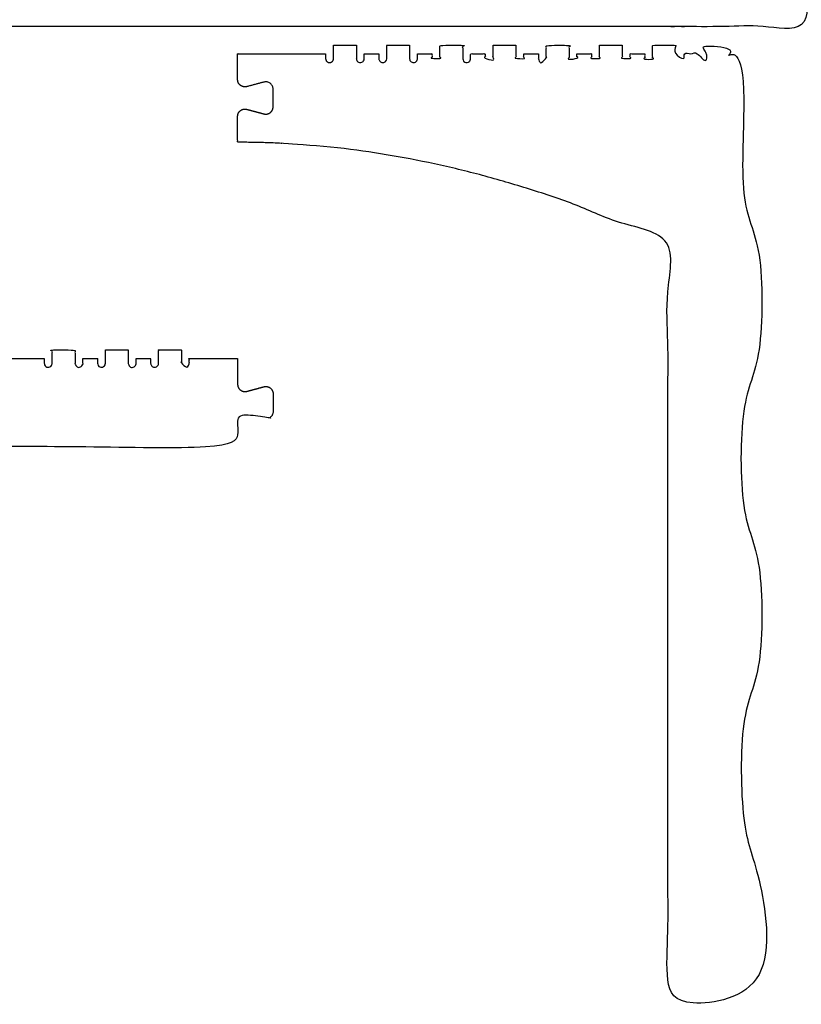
# Model space of a CAD drawing. Header units: millimetres. Extents: x -1822 to 1627, y -679 to 1785.
# Tile 2 of 6: x -46 to 571, y -669 to 108. Entities that reach past the tile are written whole.
import ezdxf

# ---------------------------------------------------------------- set-up
doc = ezdxf.new("R2010")
doc.units = ezdxf.units.MM
doc.header["$MEASUREMENT"] = 0
doc.layers.add('CUT', color=1, linetype='Continuous', true_color=0xff0000)

msp = doc.modelspace()

# ---------------------------------------------------------------- linework, layer by layer
at = {"layer": 'CUT'}
for points, weights, degree, knots in [([(-672.9650945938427, 1002.593929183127), (-682.9650949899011, 1002.593929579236), (-682.965094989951, 992.5939291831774), (-682.9650949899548, 552.8439291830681), (-682.9650949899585, 113.0939291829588), (-682.9650949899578, 103.093929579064), (-672.965095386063, 103.0939291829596), (-552.7750882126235, 103.0939244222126), (-432.5850810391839, 103.0939196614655), (66.41491935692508, 103.0939196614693), (565.414919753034, 103.0939196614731), (575.4149197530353, 103.0939196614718), (575.4149197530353, 113.0939196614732), (575.4149197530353, 552.8439196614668), (575.4149197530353, 992.5939196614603), (575.4149197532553, 1002.593919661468), (565.4149197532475, 1002.593919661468), (66.41492014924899, 1002.593919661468), (-432.5850794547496, 1002.593919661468), (-552.7750870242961, 1002.593924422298), (-672.9650945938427, 1002.593929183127)], [1, 0.7071067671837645, 1, 1, 1, 0.7071067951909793, 1, 1, 1, 1, 1, 0.7071067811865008, 1, 1, 1, 0.707106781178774, 1, 1, 1, 1, 1], 2, [24.15807606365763, 24.15807606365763, 24.15807606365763, 25.72887243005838, 25.72887243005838, 29.6399342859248, 29.6399342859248, 31.21073057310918, 31.21073057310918, 55.24873192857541, 55.24873192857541, 155.0487319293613, 155.0487319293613, 156.6195282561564, 156.6195282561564, 240.6584665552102, 240.6584665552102, 242.2292628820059, 242.2292628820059, 246.189580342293, 246.189580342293, 266.3873389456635, 266.3873389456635, 266.3873389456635]), ([(125.6649314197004, 32.15025938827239), (125.6649314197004, 25.31043432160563), (125.6649314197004, 18.47060365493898), (125.6649314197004, 11.63077298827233), (139.6757627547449, 11.62757867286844), (153.6800553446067, 11.19956703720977), (167.6649314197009, 10.34713166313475), (270.7529887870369, 4.086937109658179), (372.7307139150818, -24.72103324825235), (465.4149230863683, -68.36922701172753), (465.4149230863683, -268.3692270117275), (465.4149230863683, -468.3692270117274), (465.4149230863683, -668.3692270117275), (489.4149230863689, -668.3692270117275), (513.4149230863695, -668.3692270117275), (537.4149230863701, -668.3692270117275), (537.41492308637, -626.7025603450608), (537.4149230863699, -585.0358936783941), (537.4149230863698, -543.3692270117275), (531.7482564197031, -543.3692270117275), (526.0815897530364, -543.3692270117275), (520.4149230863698, -543.3692270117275), (518.5696958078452, -543.3692270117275), (517.2649230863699, -542.0644542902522), (517.2649230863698, -540.2192270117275), (517.2649230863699, -538.3739997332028), (518.569695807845, -537.0692270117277), (520.4149230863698, -537.0692270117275), (522.0815897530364, -537.0692270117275), (523.7482564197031, -537.0692270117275), (525.4149230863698, -537.0692270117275), (525.4149230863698, -499.602560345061), (525.4149230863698, -462.1358936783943), (525.4149230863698, -424.6692270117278), (523.7482564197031, -424.6692270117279), (522.0815897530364, -424.669227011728), (520.4149230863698, -424.669227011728), (518.5696958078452, -424.6692270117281), (517.2649230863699, -423.3644542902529), (517.2649230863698, -421.519227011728), (517.2649230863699, -419.6739997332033), (518.569695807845, -418.3692270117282), (520.4149230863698, -418.3692270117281), (526.0815897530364, -418.3692270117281), (531.7482564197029, -418.3692270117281), (537.4149230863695, -418.3692270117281), (537.4149230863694, -376.7025603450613), (537.4149230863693, -335.0358936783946), (537.4149230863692, -293.3692270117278), (531.7482564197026, -293.3692270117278), (526.0815897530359, -293.3692270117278), (520.4149230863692, -293.3692270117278), (518.5696958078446, -293.3692270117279), (517.2649230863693, -292.0644542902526), (517.2649230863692, -290.2192270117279), (517.2649230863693, -288.3739997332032), (518.5696958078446, -287.0692270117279), (520.4149230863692, -287.0692270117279), (522.0815897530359, -287.0692270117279), (523.7482564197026, -287.0692270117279), (525.4149230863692, -287.0692270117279), (525.4149230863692, -249.6025603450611), (525.4149230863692, -212.1358936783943), (525.4149230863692, -174.6692270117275), (523.7482564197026, -174.6692270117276), (522.0815897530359, -174.6692270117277), (520.4149230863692, -174.6692270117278), (518.5696958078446, -174.6692270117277), (517.2649230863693, -173.3644542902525), (517.2649230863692, -171.5192270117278), (517.2649230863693, -169.673999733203), (518.5696958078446, -168.3692270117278), (520.4149230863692, -168.3692270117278), (526.0815897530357, -168.3692270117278), (531.7482564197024, -168.3692270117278), (537.414923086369, -168.3692270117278), (537.414923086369, -126.7025603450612), (537.414923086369, -85.03589367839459), (537.414923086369, -43.36922701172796), (531.7482564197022, -43.36922701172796), (526.0815897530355, -43.36922701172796), (520.4149230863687, -43.36922701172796), (518.569695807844, -43.36922701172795), (517.2649230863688, -42.0644542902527), (517.2649230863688, -40.21922701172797), (517.2649230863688, -38.37399973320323), (518.569695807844, -37.06922701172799), (520.4149230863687, -37.06922701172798), (522.0815897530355, -37.06922701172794), (523.7482564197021, -37.0692270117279), (525.4149230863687, -37.06922701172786), (525.4149230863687, 2.497439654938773), (525.4149230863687, 42.06410632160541), (525.4149230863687, 81.63077298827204), (523.4982564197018, 81.63077298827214), (521.5815897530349, 81.63077298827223), (519.664923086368, 81.63077298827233), (519.6649230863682, 80.32521743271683), (519.6649230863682, 79.01966187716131), (519.6649230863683, 77.71410632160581), (519.6649230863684, 75.88352370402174), (518.3705057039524, 74.58910632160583), (516.5399230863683, 74.58910632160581), (514.7093404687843, 74.58910632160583), (513.4149230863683, 75.88352370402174), (513.4149230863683, 77.71410632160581), (513.4149230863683, 81.2418840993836), (513.4149230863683, 84.7696618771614), (513.4149230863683, 88.29743965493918), (507.4149230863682, 88.29743965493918), (501.4149230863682, 88.29743965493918), (495.4149230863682, 88.29743965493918), (495.4149230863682, 84.7696618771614), (495.4149230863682, 81.2418840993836), (495.4149230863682, 77.71410632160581), (495.4149230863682, 75.88352370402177), (494.1205057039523, 74.58910632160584), (492.2899230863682, 74.58910632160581), (490.4593404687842, 74.5891063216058), (489.1649230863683, 75.88352370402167), (489.1649230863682, 77.71410632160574), (489.1649230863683, 79.01966187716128), (489.1649230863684, 80.3252174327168), (489.1649230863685, 81.63077298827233), (485.3315897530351, 81.63077298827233), (481.4982564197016, 81.63077298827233), (477.6649230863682, 81.63077298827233), (477.6649230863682, 80.32521743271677), (477.6649230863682, 79.01966187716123), (477.6649230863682, 77.71410632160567), (477.6649230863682, 75.8835237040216), (476.3705057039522, 74.58910632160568), (474.5399230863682, 74.58910632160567), (472.7093404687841, 74.58910632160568), (471.4149230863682, 75.8835237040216), (471.4149230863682, 77.71410632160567), (471.4149230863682, 81.24188409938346), (471.4149230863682, 84.76966187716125), (471.4149230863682, 88.29743965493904), (465.4149230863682, 88.29743965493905), (459.4149230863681, 88.29743965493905), (453.414923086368, 88.29743965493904), (453.414923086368, 84.76966187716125), (453.414923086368, 81.24188409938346), (453.414923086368, 77.71410632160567), (453.414923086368, 75.88352370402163), (452.1205057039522, 74.5891063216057), (450.289923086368, 74.58910632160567), (448.459340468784, 74.58910632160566), (447.1649230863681, 75.88352370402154), (447.164923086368, 77.7141063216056), (447.1649230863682, 79.01966187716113), (447.1649230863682, 80.32521743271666), (447.1649230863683, 81.63077298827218), (443.3315897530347, 81.63077298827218), (439.4982564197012, 81.63077298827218), (435.6649230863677, 81.63077298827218), (435.6649230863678, 80.32521743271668), (435.6649230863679, 79.01966187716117), (435.6649230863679, 77.71410632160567), (435.664923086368, 75.8835237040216), (434.3705057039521, 74.58910632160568), (432.5399230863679, 74.58910632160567), (430.7093404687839, 74.58910632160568), (429.414923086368, 75.8835237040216), (429.4149230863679, 77.71410632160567), (429.4149230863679, 81.24188409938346), (429.4149230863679, 84.76966187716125), (429.4149230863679, 88.29743965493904), (423.4149230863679, 88.29743965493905), (417.4149230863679, 88.29743965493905), (411.4149230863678, 88.29743965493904), (411.4149230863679, 84.76966187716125), (411.4149230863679, 81.24188409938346), (411.4149230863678, 77.71410632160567), (411.4149230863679, 75.88352370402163), (410.1205057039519, 74.5891063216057), (408.2899230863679, 74.58910632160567), (406.4593404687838, 74.58910632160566), (405.1649230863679, 75.88352370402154), (405.1649230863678, 77.7141063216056), (405.1649230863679, 79.01966187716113), (405.164923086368, 80.32521743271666), (405.1649230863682, 81.63077298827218), (401.3315897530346, 81.63077298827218), (397.498256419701, 81.63077298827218), (393.6649230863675, 81.63077298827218), (393.6649230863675, 80.32521743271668), (393.6649230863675, 79.01966187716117), (393.6649230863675, 77.71410632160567), (393.6649230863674, 75.8835237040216), (392.3705057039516, 74.58910632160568), (390.5399230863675, 74.58910632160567), (388.7093404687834, 74.58910632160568), (387.4149230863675, 75.8835237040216), (387.4149230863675, 77.71410632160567), (387.4149230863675, 81.24188409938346), (387.4149230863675, 84.76966187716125), (387.4149230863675, 88.29743965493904), (381.4149230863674, 88.29743965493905), (375.4149230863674, 88.29743965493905), (369.4149230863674, 88.29743965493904), (369.4149230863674, 84.76966187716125), (369.4149230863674, 81.24188409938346), (369.4149230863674, 77.71410632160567), (369.4149230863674, 75.88352370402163), (368.1205057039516, 74.5891063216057), (366.2899230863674, 74.58910632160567), (364.4593404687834, 74.58910632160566), (363.1649230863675, 75.88352370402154), (363.1649230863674, 77.7141063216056), (363.1649230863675, 79.01966187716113), (363.1649230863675, 80.32521743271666), (363.1649230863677, 81.63077298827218), (359.3315897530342, 81.63077298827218), (355.4982564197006, 81.63077298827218), (351.664923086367, 81.63077298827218), (351.6649230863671, 80.32521743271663), (351.6649230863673, 79.01966187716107), (351.6649230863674, 77.71410632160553), (351.6649230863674, 75.88352370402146), (350.3705057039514, 74.58910632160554), (348.5399230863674, 74.58910632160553), (346.7093404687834, 74.58910632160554), (345.4149230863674, 75.88352370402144), (345.4149230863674, 77.71410632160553), (345.4149230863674, 81.24188409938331), (345.4149230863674, 84.76966187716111), (345.4149230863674, 88.2974396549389), (339.4149230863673, 88.2974396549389), (333.4149230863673, 88.2974396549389), (327.4149230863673, 88.2974396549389), (327.4149230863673, 84.76966187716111), (327.4149230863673, 81.24188409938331), (327.4149230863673, 77.71410632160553), (327.4149230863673, 75.88352370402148), (326.1205057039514, 74.58910632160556), (324.2899230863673, 74.58910632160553), (322.4593404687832, 74.58910632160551), (321.1649230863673, 75.88352370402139), (321.1649230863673, 77.71410632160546), (321.1649230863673, 79.019661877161), (321.1649230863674, 80.32521743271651), (321.1649230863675, 81.63077298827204), (317.3315897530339, 81.63077298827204), (313.4982564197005, 81.63077298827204), (309.6649230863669, 81.63077298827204), (309.6649230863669, 80.32521743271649), (309.6649230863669, 79.01966187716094), (309.6649230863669, 77.71410632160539), (309.6649230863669, 75.88352370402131), (308.370505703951, 74.5891063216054), (306.5399230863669, 74.58910632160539), (304.7093404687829, 74.5891063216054), (303.414923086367, 75.88352370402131), (303.4149230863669, 77.71410632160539), (303.4149230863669, 81.24188409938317), (303.4149230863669, 84.76966187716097), (303.4149230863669, 88.29743965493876), (297.4149230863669, 88.29743965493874), (291.4149230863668, 88.29743965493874), (285.4149230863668, 88.29743965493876), (285.4149230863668, 84.76966187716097), (285.4149230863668, 81.24188409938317), (285.4149230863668, 77.71410632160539), (285.4149230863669, 75.88352370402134), (284.1205057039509, 74.58910632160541), (282.2899230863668, 74.58910632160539), (280.4593404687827, 74.58910632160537), (279.1649230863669, 75.88352370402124), (279.1649230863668, 77.71410632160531), (279.1649230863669, 79.01966187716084), (279.164923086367, 80.32521743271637), (279.164923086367, 81.6307729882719), (275.3315897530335, 81.6307729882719), (271.4982564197, 81.6307729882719), (267.6649230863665, 81.6307729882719), (267.6649230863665, 80.3252174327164), (267.6649230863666, 79.01966187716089), (267.6649230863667, 77.71410632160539), (267.6649230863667, 75.88352370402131), (266.3705057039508, 74.5891063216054), (264.5399230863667, 74.58910632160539), (262.7093404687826, 74.5891063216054), (261.4149230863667, 75.88352370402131), (261.4149230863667, 77.71410632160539), (261.4149230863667, 81.24188409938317), (261.4149230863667, 84.76966187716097), (261.4149230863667, 88.29743965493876), (255.4149230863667, 88.29743965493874), (249.4149230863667, 88.29743965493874), (243.4149230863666, 88.29743965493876), (243.4149230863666, 84.76966187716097), (243.4149230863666, 81.24188409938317), (243.4149230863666, 77.71410632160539), (243.4149230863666, 75.88352370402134), (242.1205057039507, 74.58910632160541), (240.2899230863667, 74.58910632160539), (238.4593404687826, 74.58910632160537), (237.1649230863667, 75.88352370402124), (237.1649230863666, 77.71410632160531), (237.1649230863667, 79.01966187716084), (237.1649230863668, 80.32521743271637), (237.1649230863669, 81.6307729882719), (233.3315897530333, 81.6307729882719), (229.4982564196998, 81.6307729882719), (225.6649230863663, 81.6307729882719), (225.6649230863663, 80.3252174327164), (225.6649230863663, 79.01966187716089), (225.6649230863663, 77.71410632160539), (225.6649230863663, 75.88352370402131), (224.3705057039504, 74.5891063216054), (222.5399230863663, 74.58910632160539), (220.7093404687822, 74.5891063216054), (219.4149230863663, 75.88352370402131), (219.4149230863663, 77.71410632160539), (219.4149230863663, 81.24188409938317), (219.4149230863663, 84.76966187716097), (219.4149230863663, 88.29743965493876), (213.4149230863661, 88.29743965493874), (207.4149230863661, 88.29743965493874), (201.414923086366, 88.29743965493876), (201.414923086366, 84.76966187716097), (201.414923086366, 81.24188409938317), (201.414923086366, 77.71410632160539), (201.414923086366, 75.88352370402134), (200.1205057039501, 74.58910632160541), (198.289923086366, 74.58910632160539), (196.459340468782, 74.58910632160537), (195.1649230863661, 75.88352370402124), (195.164923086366, 77.71410632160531), (195.164923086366, 79.01966187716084), (195.1649230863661, 80.32521743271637), (195.1649230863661, 81.6307729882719), (171.9982591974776, 81.63077298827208), (148.831595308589, 81.63077298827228), (125.6649314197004, 81.63077298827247), (125.6649314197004, 74.79094232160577), (125.6649314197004, 67.95111165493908), (125.6649314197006, 61.11128658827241), (125.6649302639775, 59.29384228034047), (126.4687650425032, 57.663825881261), (127.9106408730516, 56.55743630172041), (129.3525167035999, 55.45104672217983), (131.1350395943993, 55.0964822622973), (132.8905554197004, 55.56687498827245), (137.4068060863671, 56.77700232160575), (141.9230567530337, 57.98712965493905), (146.4393102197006, 59.19725138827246), (148.1948255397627, 59.66763897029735), (149.9773466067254, 59.31307280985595), (151.4192209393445, 58.20668367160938), (152.8610952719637, 57.10029453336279), (153.66493021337, 55.47027983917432), (153.6649314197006, 53.65283698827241), (153.6649314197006, 48.9714609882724), (153.6649314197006, 44.29008498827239), (153.6649314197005, 39.60870898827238), (153.66493021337, 37.79126613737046), (152.8610952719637, 36.161251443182), (151.4192209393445, 35.05486230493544), (149.9773466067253, 33.94847316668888), (148.1948255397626, 33.59390700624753), (146.4393074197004, 34.0642889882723), (141.9230567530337, 35.27441632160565), (137.4068060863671, 36.484543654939), (132.8905554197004, 37.69467238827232), (131.1350395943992, 38.16506371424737), (129.3525167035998, 37.81049925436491), (127.9106408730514, 36.70410967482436), (126.468765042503, 35.5977200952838), (125.6649302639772, 33.96770369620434), (125.6649314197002, 32.15025938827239)], [1, 1, 1, 1, 0.9996934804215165, 0.9996934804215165, 1, 1, 1, 1, 1, 1, 1, 1, 1, 1, 1, 1, 1, 1, 1, 1, 0.8047378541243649, 0.8047378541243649, 1, 0.8047378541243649, 0.8047378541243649, 1, 1, 1, 1, 1, 1, 1, 1, 1, 1, 0.8047378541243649, 0.8047378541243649, 1, 0.8047378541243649, 0.8047378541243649, 1, 1, 1, 1, 1, 1, 1, 1, 1, 1, 0.8047378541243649, 0.8047378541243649, 1, 0.8047378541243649, 0.8047378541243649, 1, 1, 1, 1, 1, 1, 1, 1, 1, 1, 0.8047378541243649, 0.8047378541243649, 1, 0.8047378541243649, 0.8047378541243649, 1, 1, 1, 1, 1, 1, 1, 1, 1, 1, 0.8047378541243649, 0.8047378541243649, 1, 0.8047378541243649, 0.8047378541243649, 1, 1, 1, 1, 1, 1, 1, 1, 1, 1, 1, 1, 1, 0.8047378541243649, 0.8047378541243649, 1, 0.8047378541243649, 0.8047378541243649, 1, 1, 1, 1, 1, 1, 1, 1, 1, 1, 0.8047378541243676, 0.8047378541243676, 1, 0.8047378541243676, 0.8047378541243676, 1, 1, 1, 1, 1, 1, 1, 1, 1, 1, 0.8047378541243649, 0.8047378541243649, 1, 0.8047378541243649, 0.8047378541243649, 1, 1, 1, 1, 1, 1, 1, 1, 1, 1, 0.8047378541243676, 0.8047378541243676, 1, 0.8047378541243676, 0.8047378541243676, 1, 1, 1, 1, 1, 1, 1, 1, 1, 1, 0.8047378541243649, 0.8047378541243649, 1, 0.8047378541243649, 0.8047378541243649, 1, 1, 1, 1, 1, 1, 1, 1, 1, 1, 0.8047378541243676, 0.8047378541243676, 1, 0.8047378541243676, 0.8047378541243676, 1, 1, 1, 1, 1, 1, 1, 1, 1, 1, 0.8047378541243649, 0.8047378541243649, 1, 0.8047378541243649, 0.8047378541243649, 1, 1, 1, 1, 1, 1, 1, 1, 1, 1, 0.8047378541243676, 0.8047378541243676, 1, 0.8047378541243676, 0.8047378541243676, 1, 1, 1, 1, 1, 1, 1, 1, 1, 1, 0.8047378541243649, 0.8047378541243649, 1, 0.8047378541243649, 0.8047378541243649, 1, 1, 1, 1, 1, 1, 1, 1, 1, 1, 0.8047378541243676, 0.8047378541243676, 1, 0.8047378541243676, 0.8047378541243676, 1, 1, 1, 1, 1, 1, 1, 1, 1, 1, 0.8047378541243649, 0.8047378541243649, 1, 0.8047378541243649, 0.8047378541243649, 1, 1, 1, 1, 1, 1, 1, 1, 1, 1, 0.8047378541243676, 0.8047378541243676, 1, 0.8047378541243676, 0.8047378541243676, 1, 1, 1, 1, 1, 1, 1, 1, 1, 1, 0.8047378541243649, 0.8047378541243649, 1, 0.8047378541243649, 0.8047378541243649, 1, 1, 1, 1, 1, 1, 1, 1, 1, 1, 0.8047378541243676, 0.8047378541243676, 1, 0.8047378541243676, 0.8047378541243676, 1, 1, 1, 1, 1, 1, 1, 1, 1, 1, 0.8047378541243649, 0.8047378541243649, 1, 0.8047378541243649, 0.8047378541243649, 1, 1, 1, 1, 1, 1, 1, 1, 1, 1, 0.8047378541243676, 0.8047378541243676, 1, 0.8047378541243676, 0.8047378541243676, 1, 1, 1, 1, 1, 1, 1, 1, 1, 1, 0.931248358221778, 0.931248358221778, 1, 0.931248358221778, 0.931248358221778, 1, 1, 1, 1, 0.9312485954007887, 0.9312485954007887, 1, 0.9312485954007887, 0.9312485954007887, 1, 1, 1, 1, 0.9312485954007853, 0.9312485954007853, 1, 0.9312485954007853, 0.9312485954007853, 1, 1, 1, 1, 0.9312483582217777, 0.9312483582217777, 1, 0.9312483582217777, 0.9312483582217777, 1], 3, [2715.167235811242, 2715.167235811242, 2715.167235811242, 2715.167235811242, 2729.82401588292, 2729.82401588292, 2729.82401588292, 2733.993866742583, 2733.993866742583, 2733.993866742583, 2764.728178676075, 2764.728178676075, 2764.728178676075, 2824.728178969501, 2824.728178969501, 2824.728178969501, 2831.928179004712, 2831.928179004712, 2831.928179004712, 2844.428179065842, 2844.428179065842, 2844.428179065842, 2846.128179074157, 2846.128179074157, 2846.128179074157, 2846.622979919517, 2846.622979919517, 2846.622979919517, 2847.117780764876, 2847.117780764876, 2847.117780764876, 2847.617780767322, 2847.617780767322, 2847.617780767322, 2858.857780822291, 2858.857780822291, 2858.857780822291, 2859.357780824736, 2859.357780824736, 2859.357780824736, 2859.852581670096, 2859.852581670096, 2859.852581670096, 2860.347382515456, 2860.347382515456, 2860.347382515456, 2862.04738252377, 2862.04738252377, 2862.04738252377, 2874.5473825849, 2874.5473825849, 2874.5473825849, 2876.247382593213, 2876.247382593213, 2876.247382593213, 2876.742183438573, 2876.742183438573, 2876.742183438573, 2877.236984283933, 2877.236984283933, 2877.236984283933, 2877.736984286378, 2877.736984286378, 2877.736984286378, 2888.976984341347, 2888.976984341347, 2888.976984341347, 2889.476984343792, 2889.476984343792, 2889.476984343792, 2889.971785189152, 2889.971785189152, 2889.971785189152, 2890.466586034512, 2890.466586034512, 2890.466586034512, 2892.166586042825, 2892.166586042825, 2892.166586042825, 2904.666586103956, 2904.666586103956, 2904.666586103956, 2906.366586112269, 2906.366586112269, 2906.366586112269, 2906.861386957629, 2906.861386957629, 2906.861386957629, 2907.356187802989, 2907.356187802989, 2907.356187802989, 2907.856187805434, 2907.856187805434, 2907.856187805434, 2919.726187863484, 2919.726187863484, 2919.726187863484, 2920.301187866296, 2920.301187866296, 2920.301187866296, 2926.176187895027, 2926.176187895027, 2926.176187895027, 2926.667061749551, 2926.667061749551, 2926.667061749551, 2927.157935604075, 2927.157935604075, 2927.157935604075, 2943.032935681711, 2943.032935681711, 2943.032935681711, 2944.832935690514, 2944.832935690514, 2944.832935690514, 2960.707935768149, 2960.707935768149, 2960.707935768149, 2961.198809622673, 2961.198809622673, 2961.198809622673, 2961.689683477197, 2961.689683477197, 2961.689683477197, 2967.564683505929, 2967.564683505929, 2967.564683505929, 2984.814683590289, 2984.814683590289, 2984.814683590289, 2990.68968361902, 2990.68968361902, 2990.68968361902, 2991.180557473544, 2991.180557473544, 2991.180557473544, 2991.671431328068, 2991.671431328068, 2991.671431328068, 3007.546431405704, 3007.546431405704, 3007.546431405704, 3009.346431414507, 3009.346431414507, 3009.346431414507, 3025.221431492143, 3025.221431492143, 3025.221431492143, 3025.712305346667, 3025.712305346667, 3025.712305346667, 3026.203179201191, 3026.203179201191, 3026.203179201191, 3032.078179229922, 3032.078179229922, 3032.078179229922, 3049.328179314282, 3049.328179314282, 3049.328179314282, 3055.203179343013, 3055.203179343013, 3055.203179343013, 3055.694053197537, 3055.694053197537, 3055.694053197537, 3056.184927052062, 3056.184927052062, 3056.184927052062, 3072.059927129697, 3072.059927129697, 3072.059927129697, 3073.8599271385, 3073.8599271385, 3073.8599271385, 3089.734927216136, 3089.734927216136, 3089.734927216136, 3090.22580107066, 3090.22580107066, 3090.22580107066, 3090.716674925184, 3090.716674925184, 3090.716674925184, 3096.591674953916, 3096.591674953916, 3096.591674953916, 3113.841675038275, 3113.841675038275, 3113.841675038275, 3119.716675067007, 3119.716675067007, 3119.716675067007, 3120.207548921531, 3120.207548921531, 3120.207548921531, 3120.698422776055, 3120.698422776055, 3120.698422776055, 3136.573422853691, 3136.573422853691, 3136.573422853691, 3138.373422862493, 3138.373422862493, 3138.373422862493, 3154.248422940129, 3154.248422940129, 3154.248422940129, 3154.739296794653, 3154.739296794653, 3154.739296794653, 3155.230170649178, 3155.230170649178, 3155.230170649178, 3161.105170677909, 3161.105170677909, 3161.105170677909, 3178.355170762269, 3178.355170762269, 3178.355170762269, 3184.230170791, 3184.230170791, 3184.230170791, 3184.721044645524, 3184.721044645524, 3184.721044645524, 3185.211918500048, 3185.211918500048, 3185.211918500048, 3201.086918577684, 3201.086918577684, 3201.086918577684, 3202.886918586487, 3202.886918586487, 3202.886918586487, 3218.761918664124, 3218.761918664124, 3218.761918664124, 3219.252792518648, 3219.252792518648, 3219.252792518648, 3219.743666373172, 3219.743666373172, 3219.743666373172, 3225.618666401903, 3225.618666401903, 3225.618666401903, 3242.868666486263, 3242.868666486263, 3242.868666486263, 3248.743666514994, 3248.743666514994, 3248.743666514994, 3249.234540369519, 3249.234540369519, 3249.234540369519, 3249.725414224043, 3249.725414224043, 3249.725414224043, 3265.600414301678, 3265.600414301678, 3265.600414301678, 3267.400414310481, 3267.400414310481, 3267.400414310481, 3283.275414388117, 3283.275414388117, 3283.275414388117, 3283.766288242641, 3283.766288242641, 3283.766288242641, 3284.257162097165, 3284.257162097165, 3284.257162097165, 3290.132162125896, 3290.132162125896, 3290.132162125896, 3307.382162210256, 3307.382162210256, 3307.382162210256, 3313.257162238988, 3313.257162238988, 3313.257162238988, 3313.748036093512, 3313.748036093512, 3313.748036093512, 3314.238909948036, 3314.238909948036, 3314.238909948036, 3330.113910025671, 3330.113910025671, 3330.113910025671, 3331.913910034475, 3331.913910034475, 3331.913910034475, 3347.78891011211, 3347.78891011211, 3347.78891011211, 3348.279783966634, 3348.279783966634, 3348.279783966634, 3348.770657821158, 3348.770657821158, 3348.770657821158, 3354.64565784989, 3354.64565784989, 3354.64565784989, 3371.89565793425, 3371.89565793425, 3371.89565793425, 3377.770657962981, 3377.770657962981, 3377.770657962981, 3378.261531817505, 3378.261531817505, 3378.261531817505, 3378.752405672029, 3378.752405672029, 3378.752405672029, 3394.627405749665, 3394.627405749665, 3394.627405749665, 3396.427405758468, 3396.427405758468, 3396.427405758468, 3412.302405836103, 3412.302405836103, 3412.302405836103, 3412.793279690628, 3412.793279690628, 3412.793279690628, 3413.284153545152, 3413.284153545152, 3413.284153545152, 3419.159153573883, 3419.159153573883, 3419.159153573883, 3458.30915293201, 3458.30915293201, 3458.30915293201, 3472.965937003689, 3472.965937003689, 3472.965937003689, 3476.72275992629, 3476.72275992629, 3476.72275992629, 3480.479583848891, 3480.479583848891, 3480.479583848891, 3490.498660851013, 3490.498660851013, 3490.498660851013, 3494.255481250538, 3494.255481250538, 3494.255481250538, 3498.012301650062, 3498.012301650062, 3498.012301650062, 3508.043821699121, 3508.043821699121, 3508.043821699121, 3511.800642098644, 3511.800642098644, 3511.800642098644, 3515.557466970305, 3515.557466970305, 3515.557466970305, 3525.576540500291, 3525.576540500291, 3525.576540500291, 3529.333363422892, 3529.333363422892, 3529.333363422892, 3533.090186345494, 3533.090186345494, 3533.090186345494, 3533.090186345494]), ([(125.6649314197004, -159.1094303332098), (106.5699210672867, -159.10943033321), (87.47491071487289, -159.1094303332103), (87.47491071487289, -161.0677636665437), (87.47491071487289, -163.026096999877), (87.47491071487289, -166.151096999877), (84.34991071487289, -166.151096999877), (81.22491071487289, -166.151096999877), (81.22491071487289, -163.026096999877), (81.22491071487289, -157.7344303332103), (81.22491071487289, -152.4427636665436), (72.22491071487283, -152.4427636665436), (63.22491071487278, -152.4427636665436), (63.22491071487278, -157.7344303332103), (63.22491071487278, -163.026096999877), (63.2249107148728, -166.151096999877), (60.09991071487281, -166.151096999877), (56.97491071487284, -166.151096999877), (56.97491071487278, -163.026096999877), (56.97491071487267, -161.0677636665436), (56.97491071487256, -159.1094303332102), (51.22491071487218, -159.1094303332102), (45.4749107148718, -159.1094303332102), (45.47491071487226, -161.0677636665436), (45.47491071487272, -163.026096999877), (45.47491071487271, -166.151096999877), (42.34991071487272, -166.151096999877), (39.22491071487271, -166.151096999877), (39.22491071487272, -163.026096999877), (39.22491071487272, -157.7344303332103), (39.22491071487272, -152.4427636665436), (30.22491071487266, -152.4427636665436), (21.22491071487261, -152.4427636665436), (21.22491071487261, -157.7344303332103), (21.22491071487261, -163.026096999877), (21.2249107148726, -166.151096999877), (18.09991071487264, -166.151096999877), (14.97491071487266, -166.151096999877), (14.97491071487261, -163.026096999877), (14.97491071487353, -161.0677636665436), (14.97491071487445, -159.1094303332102), (9.224910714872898, -159.1094303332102), (3.474910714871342, -159.1094303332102), (3.474910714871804, -161.0677636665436), (3.474910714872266, -163.026096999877), (3.474910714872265, -166.151096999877), (0.3499107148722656, -166.151096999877), (-2.775089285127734, -166.151096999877), (-2.775089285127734, -163.026096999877), (-2.775089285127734, -157.7344303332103), (-2.775089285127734, -152.4427636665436), (-11.77508928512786, -152.4427636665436), (-20.77508928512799, -152.4427636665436), (-20.77508928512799, -157.7344303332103), (-20.77508928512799, -163.026096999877), (-20.77508928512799, -166.151096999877), (-23.90008928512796, -166.151096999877), (-27.02508928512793, -166.151096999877), (-27.02508928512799, -163.026096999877), (-27.02508928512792, -161.0677636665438), (-27.02508928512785, -159.1094303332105), (-53.77508928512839, -159.1094303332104), (-80.52508928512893, -159.1094303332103), (-80.52508928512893, -161.0677636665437), (-80.52508928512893, -163.026096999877), (-80.52508928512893, -166.151096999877), (-83.65008928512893, -166.151096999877), (-86.77508928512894, -166.151096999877), (-86.77508928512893, -163.026096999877), (-86.77508928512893, -157.7344303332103), (-86.77508928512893, -152.4427636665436), (-95.77508928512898, -152.4427636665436), (-104.775089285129, -152.4427636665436), (-104.775089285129, -157.7344303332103), (-104.775089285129, -163.026096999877), (-104.7750892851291, -166.151096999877), (-107.900089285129, -166.151096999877), (-111.025089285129, -166.151096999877), (-111.025089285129, -163.026096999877), (-111.0250892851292, -161.0677636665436), (-111.0250892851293, -159.1094303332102), (-116.7750892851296, -159.1094303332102), (-122.52508928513, -159.1094303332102), (-122.5250892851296, -161.0677636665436), (-122.5250892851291, -163.026096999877), (-122.5250892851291, -166.151096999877), (-125.6500892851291, -166.151096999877), (-128.7750892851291, -166.151096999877), (-128.7750892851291, -163.026096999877), (-128.7750892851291, -157.7344303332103), (-128.7750892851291, -152.4427636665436), (-137.7750892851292, -152.4427636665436), (-146.7750892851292, -152.4427636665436), (-146.7750892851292, -157.7344303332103), (-146.7750892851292, -163.026096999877), (-146.7750892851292, -166.151096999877), (-149.9000892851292, -166.151096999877), (-153.0250892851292, -166.151096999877), (-153.0250892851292, -163.026096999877), (-153.0250892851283, -161.0677636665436), (-153.0250892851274, -159.1094303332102), (-158.775089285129, -159.1094303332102), (-164.5250892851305, -159.1094303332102), (-164.52508928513, -161.0677636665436), (-164.5250892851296, -163.026096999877), (-164.5250892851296, -166.151096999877), (-167.6500892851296, -166.151096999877), (-170.7750892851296, -166.151096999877), (-170.7750892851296, -163.026096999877), (-170.7750892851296, -157.7344303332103), (-170.7750892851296, -152.4427636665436), (-179.7750892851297, -152.4427636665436), (-188.7750892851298, -152.4427636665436), (-188.7750892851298, -157.7344303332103), (-188.7750892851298, -163.026096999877), (-188.7750892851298, -166.151096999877), (-191.9000892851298, -166.151096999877), (-195.0250892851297, -166.151096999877), (-195.0250892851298, -163.026096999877), (-195.0250892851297, -161.0677636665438), (-195.0250892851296, -159.1094303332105), (-214.1200979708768, -159.1094303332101), (-233.2151066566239, -159.1094303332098), (-233.2151066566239, -169.3691763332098), (-233.2151066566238, -179.6289167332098), (-233.2151084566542, -182.4595731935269), (-230.9693972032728, -184.1827670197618), (-228.7236859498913, -185.9059608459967), (-225.9894826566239, -185.1733283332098), (-219.2151066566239, -183.3581373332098), (-212.4407278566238, -181.5429519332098), (-209.7065257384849, -180.810326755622), (-207.4608171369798, -182.5335196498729), (-205.2151085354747, -184.2567125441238), (-205.2151066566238, -187.0873663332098), (-205.2151066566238, -194.1094303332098), (-205.2151066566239, -201.1314943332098), (-205.2151085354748, -203.9621481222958), (-207.4608171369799, -205.6853410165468), (-209.7065257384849, -207.4085339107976), (-212.4407306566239, -206.6759143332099), (-219.2151066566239, -204.8607233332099), (-225.989482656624, -203.0455309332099), (-228.7236859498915, -202.3128998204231), (-230.9693972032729, -204.0360936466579), (-233.2151084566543, -205.7592874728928), (-233.2151066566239, -208.5899383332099), (-233.2151066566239, -218.8496843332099), (-233.2151066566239, -229.1094303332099), (-53.77508761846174, -229.1094303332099), (125.6649314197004, -229.1094303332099), (125.6649314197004, -218.8496843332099), (125.6649314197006, -208.5899439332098), (125.6649296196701, -205.7592874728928), (127.9106408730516, -204.0360936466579), (130.156352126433, -202.3128998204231), (132.8905554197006, -203.0455323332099), (139.6649314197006, -204.8607233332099), (146.4393102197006, -206.6759087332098), (149.1735123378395, -207.4085339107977), (151.4192209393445, -205.6853410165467), (153.6649295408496, -203.9621481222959), (153.6649314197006, -201.1314943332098), (153.6649314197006, -194.1094303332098), (153.6649314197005, -187.0873663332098), (153.6649295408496, -184.2567125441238), (151.4192209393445, -182.5335196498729), (149.1735123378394, -180.810326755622), (146.4393074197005, -181.5429463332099), (139.6649314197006, -183.3581373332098), (132.8905554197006, -185.17332973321), (130.156352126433, -185.9059608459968), (127.9106408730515, -184.1827670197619), (125.6649296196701, -182.4595731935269), (125.6649314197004, -179.6289223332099), (125.6649314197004, -169.3691763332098), (125.6649314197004, -159.1094303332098)], [1, 1, 1, 1, 1, 0.7071067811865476, 1, 0.7071067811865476, 1, 1, 1, 1, 1, 1, 1, 0.7071067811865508, 1, 0.7071067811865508, 1, 1, 1, 1, 1, 1, 1, 0.7071067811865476, 1, 0.7071067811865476, 1, 1, 1, 1, 1, 1, 1, 0.7071067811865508, 1, 0.7071067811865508, 1, 1, 1, 1, 1, 1, 1, 0.7071067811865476, 1, 0.7071067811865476, 1, 1, 1, 1, 1, 1, 1, 0.7071067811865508, 1, 0.7071067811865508, 1, 1, 1, 1, 1, 1, 1, 0.7071067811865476, 1, 0.7071067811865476, 1, 1, 1, 1, 1, 1, 1, 0.7071067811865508, 1, 0.7071067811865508, 1, 1, 1, 1, 1, 1, 1, 0.7071067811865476, 1, 0.7071067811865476, 1, 1, 1, 1, 1, 1, 1, 0.7071067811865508, 1, 0.7071067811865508, 1, 1, 1, 1, 1, 1, 1, 0.7071067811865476, 1, 0.7071067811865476, 1, 1, 1, 1, 1, 1, 1, 0.7071067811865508, 1, 0.7071067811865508, 1, 1, 1, 1, 1, 1, 1, 0.896872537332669, 1, 0.896872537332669, 1, 1, 1, 0.8968728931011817, 1, 0.8968728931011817, 1, 1, 1, 0.8968728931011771, 1, 0.8968728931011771, 1, 1, 1, 0.8968725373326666, 1, 0.8968725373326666, 1, 1, 1, 1, 1, 1, 1, 0.8968725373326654, 1, 0.8968725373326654, 1, 1, 1, 0.8968728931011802, 1, 0.8968728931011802, 1, 1, 1, 0.8968728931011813, 1, 0.8968728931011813, 1, 1, 1, 0.8968725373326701, 1, 0.8968725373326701, 1, 1, 1], 2, [2908.461146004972, 2908.461146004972, 2908.461146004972, 2912.280148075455, 2912.280148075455, 2918.155148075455, 2918.155148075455, 2918.646021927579, 2918.646021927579, 2919.136895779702, 2919.136895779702, 2935.011895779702, 2935.011895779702, 2936.811895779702, 2936.811895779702, 2952.686895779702, 2952.686895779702, 2953.177769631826, 2953.177769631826, 2953.668643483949, 2953.668643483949, 2959.543643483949, 2959.543643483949, 2960.693643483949, 2960.693643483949, 2966.56864348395, 2966.56864348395, 2967.059517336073, 2967.059517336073, 2967.550391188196, 2967.550391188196, 2983.425391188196, 2983.425391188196, 2985.225391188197, 2985.225391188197, 3001.100391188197, 3001.100391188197, 3001.591265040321, 3001.591265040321, 3002.082138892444, 3002.082138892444, 3007.957138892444, 3007.957138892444, 3009.107138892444, 3009.107138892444, 3014.982138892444, 3014.982138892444, 3015.473012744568, 3015.473012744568, 3015.963886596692, 3015.963886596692, 3031.838886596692, 3031.838886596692, 3033.638886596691, 3033.638886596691, 3049.513886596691, 3049.513886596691, 3050.004760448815, 3050.004760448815, 3050.495634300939, 3050.495634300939, 3056.370634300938, 3056.370634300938, 3061.720634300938, 3061.720634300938, 3067.595634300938, 3067.595634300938, 3068.086508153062, 3068.086508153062, 3068.577382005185, 3068.577382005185, 3084.452382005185, 3084.452382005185, 3086.252382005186, 3086.252382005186, 3102.127382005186, 3102.127382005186, 3102.618255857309, 3102.618255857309, 3103.109129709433, 3103.109129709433, 3108.984129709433, 3108.984129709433, 3110.134129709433, 3110.134129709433, 3116.009129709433, 3116.009129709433, 3116.500003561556, 3116.500003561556, 3116.99087741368, 3116.99087741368, 3132.86587741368, 3132.86587741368, 3134.66587741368, 3134.66587741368, 3150.54087741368, 3150.54087741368, 3151.031751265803, 3151.031751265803, 3151.522625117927, 3151.522625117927, 3157.397625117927, 3157.397625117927, 3158.547625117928, 3158.547625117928, 3164.422625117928, 3164.422625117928, 3164.913498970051, 3164.913498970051, 3165.404372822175, 3165.404372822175, 3181.279372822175, 3181.279372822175, 3183.079372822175, 3183.079372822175, 3198.954372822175, 3198.954372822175, 3199.445246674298, 3199.445246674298, 3199.936120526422, 3199.936120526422, 3205.811120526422, 3205.811120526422, 3209.630122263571, 3209.630122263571, 3224.286906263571, 3224.286906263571, 3228.0437291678, 3228.0437291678, 3231.800553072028, 3231.800553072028, 3241.819630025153, 3241.819630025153, 3245.576450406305, 3245.576450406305, 3249.333270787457, 3249.333270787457, 3259.364790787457, 3259.364790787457, 3263.121611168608, 3263.121611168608, 3266.878436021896, 3266.878436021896, 3276.897509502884, 3276.897509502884, 3280.654332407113, 3280.654332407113, 3284.411159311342, 3284.411159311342, 3299.067939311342, 3299.067939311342, 3334.955943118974, 3334.955943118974, 3349.612727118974, 3349.612727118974, 3353.369550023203, 3353.369550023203, 3357.126373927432, 3357.126373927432, 3367.145450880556, 3367.145450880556, 3370.902271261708, 3370.902271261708, 3374.65909164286, 3374.65909164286, 3384.69061164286, 3384.69061164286, 3388.447432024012, 3388.447432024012, 3392.204256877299, 3392.204256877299, 3402.223330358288, 3402.223330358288, 3405.980153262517, 3405.980153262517, 3409.736980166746, 3409.736980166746, 3424.393760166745, 3424.393760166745, 3424.393760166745])]:
    msp.add_rational_spline(points, weights, degree=degree, knots=knots, dxfattribs=at)

doc.saveas('drawing.dxf')
